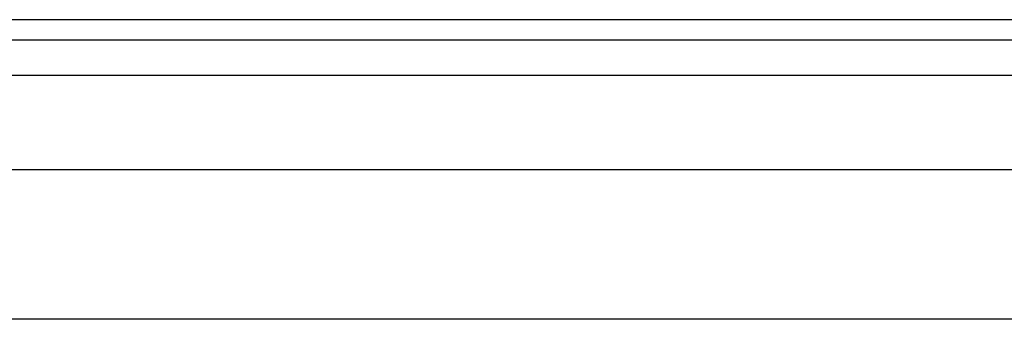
# Model space of a CAD drawing. Header units: inches. Extents: x 0 to 121, y -11 to 79.
# Tile 29 of 88: x 9.431 to 12.639, y 55.56 to 56.537. Entities that reach past the tile are written whole.
import ezdxf

# ---------------------------------------------------------------- set-up
doc = ezdxf.new("R2010")
doc.units = ezdxf.units.IN
doc.header["$LTSCALE"] = 7.278232
doc.header["$MEASUREMENT"] = 0
doc.layers.add('Visible Edges(ANSI)', color=7, linetype='Continuous', lineweight=25)
doc.layers.add('Visible Tangent Edges(ANSI)', color=7, linetype='Continuous', lineweight=25)

msp = doc.modelspace()

# ---------------------------------------------------------------- linework, layer by layer
at = {"layer": 'Visible Edges(ANSI)'}
for p, q in [((35.5287, 56.5372), (6.2189, 56.5372)), ((6.2189, 56.4715), (35.5287, 56.4715)), ((7.1254, 56.0488), (34.5969, 56.0488)), ((34.5969, 55.5604), (7.1254, 55.5604))]:
    msp.add_line(p, q, dxfattribs=at)
at = {"layer": 'Visible Tangent Edges(ANSI)'}
msp.add_line((6.2189, 56.3561), (35.5287, 56.3561), dxfattribs=at)

doc.saveas('drawing.dxf')
